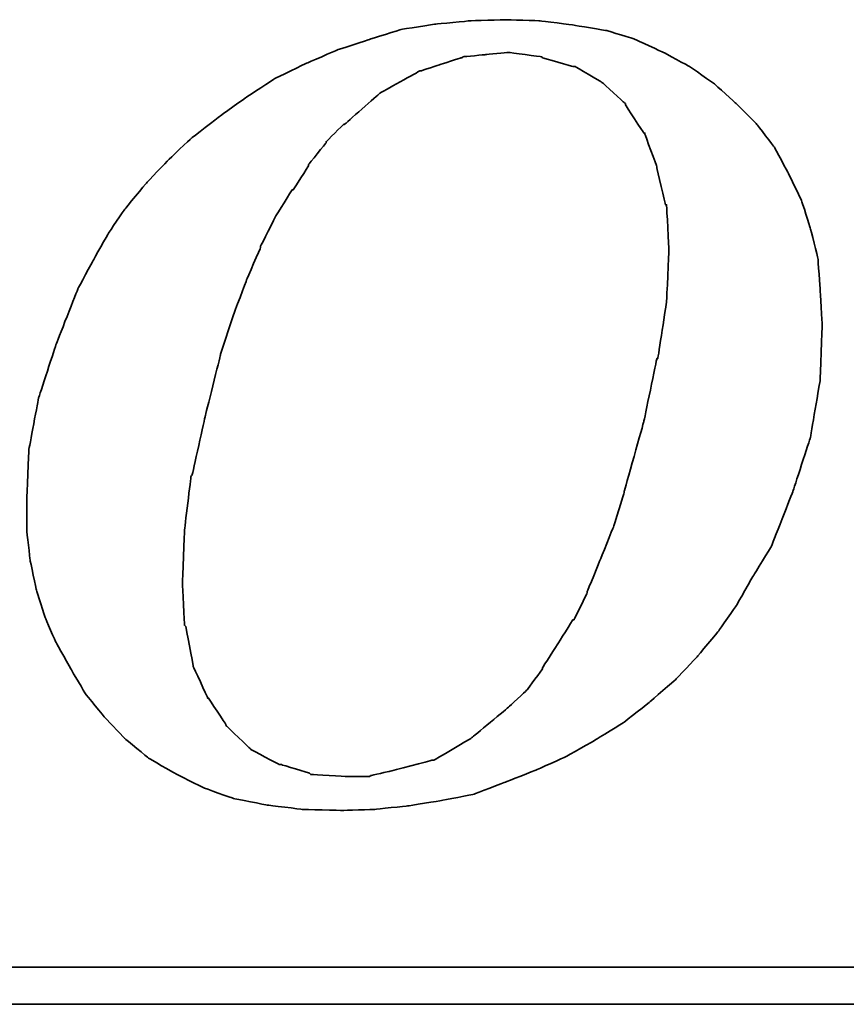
# Model space of a CAD drawing. Header units: millimetres. Extents: x -24 to 264, y 297 to 404.
# Tile 43 of 48: x 210.6 to 212.52, y 330.88 to 333.16. Entities that reach past the tile are written whole.
import ezdxf

# ---------------------------------------------------------------- set-up
doc = ezdxf.new("R2010")
doc.units = ezdxf.units.MM
doc.layers.add('DIM', color=4, linetype='Continuous')
doc.layers.add('layer 1', color=7, linetype='Continuous')

# ---------------------------------------------------------------- blocks, each defined once
blk = doc.blocks.new('TBI MOTION logo(完整正式版)')
at = {"layer": 'layer 1', "color": 22, "lineweight": 35}
for points, knots in [([(35.79625, -6.98375), (35.79625, -6.98375), (36.23125, -7.43875), (36.23125, -7.43875), (36.23125, -7.43875), (36.23125, -7.43875), (36.75625, -7.87125), (36.75625, -7.87125), (36.75625, -7.87125), (36.75625, -7.87125), (37.33125, -8.20375), (37.33125, -8.20375), (37.33125, -8.20375), (37.33125, -8.20375), (37.95625, -8.51875), (37.95625, -8.51875), (37.95625, -8.51875), (37.95625, -8.51875), (38.62625, -8.75875), (38.62625, -8.75875), (38.62625, -8.75875), (38.62625, -8.75875), (39.37125, -8.90375), (39.37125, -8.90375), (39.37125, -8.90375), (39.37125, -8.90375), (40.14125, -8.99875), (40.14125, -8.99875), (40.14125, -8.99875), (40.14125, -8.99875), (41.02625, -9.02375), (41.02625, -9.02375), (41.02625, -9.02375), (41.02625, -9.02375), (41.74625, -8.99875), (41.74625, -8.99875), (41.74625, -8.99875), (41.74625, -8.99875), (42.46625, -8.92375), (42.46625, -8.92375), (42.46625, -8.92375), (42.46625, -8.92375), (43.21125, -8.80625), (43.21125, -8.80625), (43.21125, -8.80625), (43.21125, -8.80625), (43.93125, -8.66375), (43.93125, -8.66375), (43.93125, -8.66375), (43.93125, -8.66375), (44.62625, -8.39875), (44.62625, -8.39875), (44.62625, -8.39875), (44.62625, -8.39875), (45.29625, -8.13375), (45.29625, -8.13375), (45.29625, -8.13375), (45.29625, -8.13375), (45.94625, -7.84375), (45.94625, -7.84375), (45.94625, -7.84375), (45.94625, -7.84375), (46.61625, -7.46375), (46.61625, -7.46375), (46.61625, -7.46375), (46.61625, -7.46375), (47.24125, -7.07875), (47.24125, -7.07875), (47.24125, -7.07875), (47.24125, -7.07875), (47.81625, -6.62375), (47.81625, -6.62375), (47.81625, -6.62375), (47.81625, -6.62375), (48.36875, -6.14375), (48.36875, -6.14375), (48.36875, -6.14375), (48.36875, -6.14375), (48.84625, -5.64125), (48.84625, -5.64125), (48.84625, -5.64125), (48.84625, -5.64125), (49.32625, -5.06375), (49.32625, -5.06375), (49.32625, -5.06375), (49.32625, -5.06375), (49.71125, -4.51374), (49.71125, -4.51374), (49.71125, -4.51374), (49.71125, -4.51374), (50.09625, -3.83874), (50.09625, -3.83874), (50.09625, -3.83874), (50.09625, -3.83874), (50.48125, -3.21374), (50.48125, -3.21374), (50.48125, -3.21374), (50.48125, -3.21374), (50.96125, -1.99125), (50.96125, -1.99125), (50.96125, -1.99125), (50.96125, -1.99125), (51.34375, -0.81875), (51.34375, -0.81875), (51.34375, -0.81875), (51.34375, -0.81875), (51.56125, 0.45624), (51.56125, 0.45624), (51.56125, 0.45624), (51.56125, 0.45624), (51.60625, 1.67624), (51.60625, 1.67624), (51.60625, 1.67624), (51.60625, 1.67624), (51.56125, 2.44625), (51.56125, 2.44625), (51.56125, 2.44625), (51.56125, 2.44625), (51.51125, 3.14125), (51.51125, 3.14125), (51.51125, 3.14125), (51.51125, 3.14125), (51.34375, 3.81125), (51.34375, 3.81125), (51.34375, 3.81125), (51.34375, 3.81125), (51.15125, 4.41125), (51.15125, 4.41125), (51.15125, 4.41125), (51.15125, 4.41125), (50.86125, 5.01125), (50.86125, 5.01125), (50.86125, 5.01125), (50.86125, 5.01125), (50.55125, 5.58875), (50.55125, 5.58875), (50.55125, 5.58875), (50.55125, 5.58875), (50.16625, 6.09125), (50.16625, 6.09125), (50.16625, 6.09125), (50.16625, 6.09125), (49.71125, 6.54875), (49.71125, 6.54875), (49.71125, 6.54875), (49.71125, 6.54875), (49.23125, 6.98125), (49.23125, 6.98125), (49.23125, 6.98125), (49.23125, 6.98125), (48.67875, 7.36625), (48.67875, 7.36625), (48.67875, 7.36625), (48.67875, 7.36625), (48.10375, 7.67625), (48.10375, 7.67625), (48.10375, 7.67625), (48.10375, 7.67625), (47.48125, 7.96375), (47.48125, 7.96375), (47.48125, 7.96375), (47.48125, 7.96375), (46.85625, 8.15625), (46.85625, 8.15625), (46.85625, 8.15625), (46.85625, 8.15625), (46.13625, 8.27624), (46.13625, 8.27624), (46.13625, 8.27624), (46.13625, 8.27624), (45.39125, 8.37125), (45.39125, 8.37125), (45.39125, 8.37125), (45.39125, 8.37125), (44.62625, 8.39624), (44.62625, 8.39624), (44.62625, 8.39624), (44.62625, 8.39624), (43.83625, 8.37125), (43.83625, 8.37125), (43.83625, 8.37125), (43.83625, 8.37125), (43.09125, 8.30125), (43.09125, 8.30125), (43.09125, 8.30125), (43.09125, 8.30125), (42.32125, 8.18125), (42.32125, 8.18125), (42.32125, 8.18125), (42.32125, 8.18125), (41.62875, 7.96375), (41.62875, 7.96375), (41.62875, 7.96375), (41.62875, 7.96375), (40.90625, 7.72625), (40.90625, 7.72625), (40.90625, 7.72625), (40.90625, 7.72625), (40.23624, 7.43625), (40.23624, 7.43625), (40.23624, 7.43625), (40.23624, 7.43625), (39.54124, 7.10125), (39.54124, 7.10125), (39.54124, 7.10125), (39.54124, 7.10125), (38.91625, 6.69125), (38.91625, 6.69125), (38.91625, 6.69125), (38.91625, 6.69125), (38.31625, 6.26125), (38.31625, 6.26125), (38.31625, 6.26125), (38.31625, 6.26125), (37.69125, 5.78125), (37.69125, 5.78125), (37.69125, 5.78125), (37.69125, 5.78125), (37.18625, 5.30125), (37.18625, 5.30125), (37.18625, 5.30125), (37.18625, 5.30125), (36.70625, 4.79624), (36.70625, 4.79624), (36.70625, 4.79624), (36.70625, 4.79624), (36.23125, 4.22125), (36.23125, 4.22125), (36.23125, 4.22125), (36.23125, 4.22125), (35.87124, 3.69375), (35.87124, 3.69375), (35.87124, 3.69375), (35.87124, 3.69375), (35.53125, 3.09125), (35.53125, 3.09125), (35.53125, 3.09125), (35.53125, 3.09125), (35.19875, 2.47125), (35.19875, 2.47125), (35.19875, 2.47125), (35.19875, 2.47125), (34.71625, 1.24625), (34.71625, 1.24625), (34.71625, 1.24625), (34.71625, 1.24625), (34.33125, 0.06874), (34.33125, 0.06874), (34.33125, 0.06874), (34.33125, 0.06874), (34.11625, -1.07875), (34.11625, -1.07875), (34.11625, -1.07875), (34.11625, -1.07875), (34.07125, -2.15875), (34.07125, -2.15875), (34.07125, -2.15875), (34.07125, -2.15875), (34.07125, -2.85375), (34.07125, -2.85375), (34.07125, -2.85375), (34.07125, -2.85375), (34.14125, -3.50375), (34.14125, -3.50375), (34.14125, -3.50375), (34.14125, -3.50375), (34.28625, -4.17375), (34.28625, -4.17375), (34.28625, -4.17375), (34.28625, -4.17375), (34.47625, -4.77624), (34.47625, -4.77624), (34.47625, -4.77624), (34.47625, -4.77624), (34.71625, -5.32625), (34.71625, -5.32625), (34.71625, -5.32625), (34.71625, -5.32625), (35.05375, -5.92875), (35.05375, -5.92875), (35.05375, -5.92875), (35.05375, -5.92875), (35.36375, -6.45375), (35.36375, -6.45375), (35.36375, -6.45375), (35.36375, -6.45375), (35.79625, -6.98375), (35.79625, -6.98375)], [0, 0, 0, 0, 0.01388889, 0.01388889, 0.01388889, 0.0138889, 0.02777778, 0.02777778, 0.02777778, 0.02777779, 0.04166667, 0.04166667, 0.04166667, 0.04166668, 0.05555556, 0.05555556, 0.05555556, 0.05555557, 0.06944444, 0.06944444, 0.06944444, 0.06944445, 0.08333333, 0.08333333, 0.08333333, 0.08333334, 0.09722222, 0.09722222, 0.09722222, 0.09722223, 0.11111111, 0.11111111, 0.11111111, 0.11111112, 0.125, 0.125, 0.125, 0.12500001, 0.13888889, 0.13888889, 0.13888889, 0.1388889, 0.15277778, 0.15277778, 0.15277778, 0.15277779, 0.16666667, 0.16666667, 0.16666667, 0.16666668, 0.18055556, 0.18055556, 0.18055556, 0.18055557, 0.19444444, 0.19444444, 0.19444444, 0.19444445, 0.20833333, 0.20833333, 0.20833333, 0.20833334, 0.22222222, 0.22222222, 0.22222222, 0.22222223, 0.23611111, 0.23611111, 0.23611111, 0.23611112, 0.25, 0.25, 0.25, 0.25000001, 0.26388889, 0.26388889, 0.26388889, 0.2638889, 0.27777778, 0.27777778, 0.27777778, 0.27777779, 0.29166667, 0.29166667, 0.29166667, 0.29166668, 0.30555556, 0.30555556, 0.30555556, 0.30555557, 0.31944444, 0.31944444, 0.31944444, 0.31944445, 0.33333333, 0.33333333, 0.33333333, 0.33333334, 0.34722222, 0.34722222, 0.34722222, 0.34722223, 0.36111111, 0.36111111, 0.36111111, 0.36111112, 0.375, 0.375, 0.375, 0.37500001, 0.38888889, 0.38888889, 0.38888889, 0.3888889, 0.40277778, 0.40277778, 0.40277778, 0.40277779, 0.41666667, 0.41666667, 0.41666667, 0.41666668, 0.43055556, 0.43055556, 0.43055556, 0.43055557, 0.44444444, 0.44444444, 0.44444444, 0.44444445, 0.45833333, 0.45833333, 0.45833333, 0.45833334, 0.47222222, 0.47222222, 0.47222222, 0.47222223, 0.48611111, 0.48611111, 0.48611111, 0.48611112, 0.5, 0.5, 0.5, 0.50000001, 0.51388889, 0.51388889, 0.51388889, 0.5138889, 0.52777778, 0.52777778, 0.52777778, 0.52777779, 0.54166667, 0.54166667, 0.54166667, 0.54166668, 0.55555556, 0.55555556, 0.55555556, 0.55555557, 0.56944444, 0.56944444, 0.56944444, 0.56944445, 0.58333333, 0.58333333, 0.58333333, 0.58333334, 0.59722222, 0.59722222, 0.59722222, 0.59722223, 0.61111111, 0.61111111, 0.61111111, 0.61111112, 0.625, 0.625, 0.625, 0.62500001, 0.63888889, 0.63888889, 0.63888889, 0.6388889, 0.65277778, 0.65277778, 0.65277778, 0.65277779, 0.66666667, 0.66666667, 0.66666667, 0.66666668, 0.68055556, 0.68055556, 0.68055556, 0.68055557, 0.69444444, 0.69444444, 0.69444444, 0.69444445, 0.70833333, 0.70833333, 0.70833333, 0.70833334, 0.72222222, 0.72222222, 0.72222222, 0.72222223, 0.73611111, 0.73611111, 0.73611111, 0.73611112, 0.75, 0.75, 0.75, 0.75000001, 0.76388889, 0.76388889, 0.76388889, 0.7638889, 0.77777778, 0.77777778, 0.77777778, 0.77777779, 0.79166667, 0.79166667, 0.79166667, 0.79166668, 0.80555556, 0.80555556, 0.80555556, 0.80555557, 0.81944444, 0.81944444, 0.81944444, 0.81944445, 0.83333333, 0.83333333, 0.83333333, 0.83333334, 0.84722222, 0.84722222, 0.84722222, 0.84722223, 0.86111111, 0.86111111, 0.86111111, 0.86111112, 0.875, 0.875, 0.875, 0.87500001, 0.88888889, 0.88888889, 0.88888889, 0.8888889, 0.90277778, 0.90277778, 0.90277778, 0.90277779, 0.91666667, 0.91666667, 0.91666667, 0.91666668, 0.93055556, 0.93055556, 0.93055556, 0.93055557, 0.94444444, 0.94444444, 0.94444444, 0.94444445, 0.95833333, 0.95833333, 0.95833333, 0.95833334, 0.97222222, 0.97222222, 0.97222222, 0.97222223, 0.98611111, 0.98611111, 0.98611111, 0.98611112, 1, 1, 1, 1]), ([(38.33875, 1.03124), (38.33875, 1.03124), (38.62625, 1.89625), (38.62625, 1.89625), (38.62625, 1.89625), (38.62625, 1.89625), (38.91625, 2.66375), (38.91625, 2.66375), (38.91625, 2.66375), (38.91625, 2.66375), (39.22625, 3.38125), (39.22625, 3.38125), (39.22625, 3.38125), (39.22625, 3.38125), (39.22625, 3.40624), (39.22625, 3.40624), (39.22625, 3.40624), (39.22625, 3.40624), (39.56124, 4.07624), (39.56124, 4.07624), (39.56124, 4.07624), (39.56124, 4.07624), (39.92125, 4.65125), (39.92125, 4.65125), (39.92125, 4.65125), (39.92125, 4.65125), (39.94625, 4.65125), (39.94625, 4.65125), (39.94625, 4.65125), (39.94625, 4.65125), (40.28125, 5.17875), (40.28125, 5.17875), (40.28125, 5.17875), (40.28125, 5.17875), (40.28125, 5.20375), (40.28125, 5.20375), (40.28125, 5.20375), (40.28125, 5.20375), (40.66875, 5.68625), (40.66875, 5.68625), (40.66875, 5.68625), (40.66875, 5.68625), (40.66875, 5.70625), (40.66875, 5.70625), (40.66875, 5.70625), (40.66875, 5.70625), (41.05124, 6.09125), (41.05124, 6.09125), (41.05124, 6.09125), (41.05124, 6.09125), (41.07625, 6.09125), (41.07625, 6.09125), (41.07625, 6.09125), (41.07625, 6.09125), (41.84125, 6.76625), (41.84125, 6.76625), (41.84125, 6.76625), (41.84125, 6.76625), (41.86625, 6.78625), (41.86625, 6.78625), (41.86625, 6.78625), (41.86625, 6.78625), (42.73125, 7.26624), (42.73125, 7.26624), (42.73125, 7.26624), (42.73125, 7.26624), (42.75625, 7.26624), (42.75625, 7.26624), (42.75625, 7.26624), (42.75625, 7.26624), (43.18625, 7.41125), (43.18625, 7.41125), (43.18625, 7.41125), (43.18625, 7.41125), (43.64125, 7.55625), (43.64125, 7.55625), (43.64125, 7.55625), (43.64125, 7.55625), (43.66625, 7.55625), (43.66625, 7.55625), (43.66625, 7.55625), (43.66625, 7.55625), (43.69125, 7.58124), (43.69125, 7.58124), (43.69125, 7.58124), (43.69125, 7.58124), (44.19125, 7.62625), (44.19125, 7.62625), (44.19125, 7.62625), (44.19125, 7.62625), (44.67125, 7.67625), (44.67125, 7.67625), (44.67125, 7.67625), (44.67125, 7.67625), (44.69625, 7.67625), (44.69625, 7.67625), (44.69625, 7.67625), (44.69625, 7.67625), (45.41875, 7.58124), (45.41875, 7.58124), (45.41875, 7.58124), (45.41875, 7.58124), (45.44125, 7.55625), (45.44125, 7.55625), (45.44125, 7.55625), (45.44125, 7.55625), (46.11125, 7.36625), (46.11125, 7.36625), (46.11125, 7.36625), (46.11125, 7.36625), (46.13625, 7.36625), (46.13625, 7.36625), (46.13625, 7.36625), (46.13625, 7.36625), (46.15875, 7.36625), (46.15875, 7.36625), (46.15875, 7.36625), (46.15875, 7.36625), (46.73625, 7.02624), (46.73625, 7.02624), (46.73625, 7.02624), (46.73625, 7.02624), (46.76125, 7.00624), (46.76125, 7.00624), (46.76125, 7.00624), (46.76125, 7.00624), (47.24125, 6.57124), (47.24125, 6.57124), (47.24125, 6.57124), (47.24125, 6.57124), (47.26625, 6.54875), (47.26625, 6.54875), (47.26625, 6.54875), (47.26625, 6.54875), (47.26625, 6.52375), (47.26625, 6.52375), (47.26625, 6.52375), (47.26625, 6.52375), (47.67375, 5.89875), (47.67375, 5.89875), (47.67375, 5.89875), (47.67375, 5.89875), (47.69625, 5.89875), (47.69625, 5.89875), (47.69625, 5.89875), (47.69625, 5.89875), (47.69625, 5.87625), (47.69625, 5.87625), (47.69625, 5.87625), (47.69625, 5.87625), (47.96125, 5.15625), (47.96125, 5.15625), (47.96125, 5.15625), (47.96125, 5.15625), (47.96125, 5.13125), (47.96125, 5.13125), (47.96125, 5.13125), (47.96125, 5.13125), (48.15125, 4.31875), (48.15125, 4.31875), (48.15125, 4.31875), (48.15125, 4.31875), (48.17625, 4.31875), (48.17625, 4.31875), (48.17625, 4.31875), (48.17625, 4.31875), (48.17625, 4.29125), (48.17625, 4.29125), (48.17625, 4.29125), (48.17625, 4.29125), (48.22625, 3.33125), (48.22625, 3.33125), (48.22625, 3.33125), (48.22625, 3.33125), (48.22625, 3.30875), (48.22625, 3.30875), (48.22625, 3.30875), (48.22625, 3.30875), (48.17625, 2.20624), (48.17625, 2.20624), (48.17625, 2.20624), (48.17625, 2.20624), (48.17625, 2.18124), (48.17625, 2.18124), (48.17625, 2.18124), (48.17625, 2.18124), (47.98375, 0.93624), (47.98375, 0.93624), (47.98375, 0.93624), (47.98375, 0.93624), (47.96125, 0.93624), (47.96125, 0.93624), (47.96125, 0.93624), (47.96125, 0.93624), (47.67375, -0.45874), (47.67375, -0.45874), (47.67375, -0.45874), (47.67375, -0.45874), (47.24125, -1.99125), (47.24125, -1.99125), (47.24125, -1.99125), (47.24125, -1.99125), (47.24125, -2.01874), (47.24125, -2.01874), (47.24125, -2.01874), (47.24125, -2.01874), (47.00125, -2.78375), (47.00125, -2.78375), (47.00125, -2.78375), (47.00125, -2.78375), (46.71125, -3.50375), (46.71125, -3.50375), (46.71125, -3.50375), (46.71125, -3.50375), (46.42625, -4.19875), (46.42625, -4.19875), (46.42625, -4.19875), (46.42625, -4.19875), (46.42625, -4.22375), (46.42625, -4.22375), (46.42625, -4.22375), (46.42625, -4.22375), (46.13625, -4.82374), (46.13625, -4.82374), (46.13625, -4.82374), (46.13625, -4.82374), (46.11125, -4.82374), (46.11125, -4.82374), (46.11125, -4.82374), (46.11125, -4.82374), (45.77625, -5.35125), (45.77625, -5.35125), (45.77625, -5.35125), (45.77625, -5.35125), (45.44125, -5.87875), (45.44125, -5.87875), (45.44125, -5.87875), (45.44125, -5.87875), (45.44125, -5.90375), (45.44125, -5.90375), (45.44125, -5.90375), (45.44125, -5.90375), (45.10625, -6.35875), (45.10625, -6.35875), (45.10625, -6.35875), (45.10625, -6.35875), (45.08125, -6.38375), (45.08125, -6.38375), (45.08125, -6.38375), (45.08125, -6.38375), (44.69625, -6.74375), (44.69625, -6.74375), (44.69625, -6.74375), (44.69625, -6.74375), (43.88375, -7.41625), (43.88375, -7.41625), (43.88375, -7.41625), (43.88375, -7.41625), (43.85625, -7.43875), (43.85625, -7.43875), (43.85625, -7.43875), (43.85625, -7.43875), (43.04125, -7.91875), (43.04125, -7.91875), (43.04125, -7.91875), (43.04125, -7.91875), (43.01625, -7.91875), (43.01625, -7.91875), (43.01625, -7.91875), (43.01625, -7.91875), (42.99625, -7.91875), (42.99625, -7.91875), (42.99625, -7.91875), (42.99625, -7.91875), (42.08125, -8.15875), (42.08125, -8.15875), (42.08125, -8.15875), (42.08125, -8.15875), (41.65125, -8.25625), (41.65125, -8.25625), (41.65125, -8.25625), (41.65125, -8.25625), (41.62875, -8.27875), (41.62875, -8.27875), (41.62875, -8.27875), (41.62875, -8.27875), (41.60125, -8.27875), (41.60125, -8.27875), (41.60125, -8.27875), (41.60125, -8.27875), (41.12125, -8.27875), (41.12125, -8.27875), (41.12125, -8.27875), (41.12125, -8.27875), (40.35624, -8.23125), (40.35624, -8.23125), (40.35624, -8.23125), (40.35624, -8.23125), (40.33125, -8.23125), (40.33125, -8.23125), (40.33125, -8.23125), (40.33125, -8.23125), (40.30625, -8.20375), (40.30625, -8.20375), (40.30625, -8.20375), (40.30625, -8.20375), (39.68375, -8.01375), (39.68375, -8.01375), (39.68375, -8.01375), (39.68375, -8.01375), (39.66124, -8.01375), (39.66124, -8.01375), (39.66124, -8.01375), (39.66124, -8.01375), (39.63625, -8.01375), (39.63625, -8.01375), (39.63625, -8.01375), (39.63625, -8.01375), (39.01125, -7.67875), (39.01125, -7.67875), (39.01125, -7.67875), (39.01125, -7.67875), (38.98875, -7.65375), (38.98875, -7.65375), (38.98875, -7.65375), (38.98875, -7.65375), (38.48625, -7.17375), (38.48625, -7.17375), (38.48625, -7.17375), (38.48625, -7.17375), (38.45875, -7.14875), (38.45875, -7.14875), (38.45875, -7.14875), (38.45875, -7.14875), (38.45875, -7.12875), (38.45875, -7.12875), (38.45875, -7.12875), (38.45875, -7.12875), (38.07625, -6.54875), (38.07625, -6.54875), (38.07625, -6.54875), (38.07625, -6.54875), (38.05125, -6.54875), (38.05125, -6.54875), (38.05125, -6.54875), (38.05125, -6.54875), (38.05125, -6.52875), (38.05125, -6.52875), (38.05125, -6.52875), (38.05125, -6.52875), (37.74125, -5.85375), (37.74125, -5.85375), (37.74125, -5.85375), (37.74125, -5.85375), (37.74125, -5.82875), (37.74125, -5.82875), (37.74125, -5.82875), (37.74125, -5.82875), (37.57375, -4.96875), (37.57375, -4.96875), (37.57375, -4.96875), (37.57375, -4.96875), (37.54625, -4.94375), (37.54625, -4.94375), (37.54625, -4.94375), (37.54625, -4.94375), (37.50125, -4.03375), (37.50125, -4.03375), (37.50125, -4.03375), (37.50125, -4.03375), (37.50125, -4.00875), (37.50125, -4.00875), (37.50125, -4.00875), (37.50125, -4.00875), (37.54625, -2.85375), (37.54625, -2.85375), (37.54625, -2.85375), (37.54625, -2.85375), (37.69125, -1.65875), (37.69125, -1.65875), (37.69125, -1.65875), (37.69125, -1.65875), (37.71624, -1.63375), (37.71624, -1.63375), (37.71624, -1.63375), (37.71624, -1.63375), (38.00375, -0.33875), (38.00375, -0.33875), (38.00375, -0.33875), (38.00375, -0.33875), (38.33875, 1.00624), (38.33875, 1.00624), (38.33875, 1.00624), (38.33875, 1.00624), (38.33875, 1.03124), (38.33875, 1.03124)], [0, 0, 0, 0, 0.01010101, 0.01010101, 0.01010101, 0.01010102, 0.02020202, 0.02020202, 0.02020202, 0.02020203, 0.03030303, 0.03030303, 0.03030303, 0.03030304, 0.04040404, 0.04040404, 0.04040404, 0.04040405, 0.05050505, 0.05050505, 0.05050505, 0.05050506, 0.06060606, 0.06060606, 0.06060606, 0.06060607, 0.07070707, 0.07070707, 0.07070707, 0.07070708, 0.08080808, 0.08080808, 0.08080808, 0.08080809, 0.09090909, 0.09090909, 0.09090909, 0.0909091, 0.1010101, 0.1010101, 0.1010101, 0.10101011, 0.11111111, 0.11111111, 0.11111111, 0.11111112, 0.12121212, 0.12121212, 0.12121212, 0.12121213, 0.13131313, 0.13131313, 0.13131313, 0.13131314, 0.14141414, 0.14141414, 0.14141414, 0.14141415, 0.15151515, 0.15151515, 0.15151515, 0.15151516, 0.16161616, 0.16161616, 0.16161616, 0.16161617, 0.17171717, 0.17171717, 0.17171717, 0.17171718, 0.18181818, 0.18181818, 0.18181818, 0.18181819, 0.19191919, 0.19191919, 0.19191919, 0.1919192, 0.2020202, 0.2020202, 0.2020202, 0.20202021, 0.21212121, 0.21212121, 0.21212121, 0.21212122, 0.22222222, 0.22222222, 0.22222222, 0.22222223, 0.23232323, 0.23232323, 0.23232323, 0.23232324, 0.24242424, 0.24242424, 0.24242424, 0.24242425, 0.25252525, 0.25252525, 0.25252525, 0.25252526, 0.26262626, 0.26262626, 0.26262626, 0.26262627, 0.27272727, 0.27272727, 0.27272727, 0.27272728, 0.28282828, 0.28282828, 0.28282828, 0.28282829, 0.29292929, 0.29292929, 0.29292929, 0.2929293, 0.3030303, 0.3030303, 0.3030303, 0.30303031, 0.31313131, 0.31313131, 0.31313131, 0.31313132, 0.32323232, 0.32323232, 0.32323232, 0.32323233, 0.33333333, 0.33333333, 0.33333333, 0.33333334, 0.34343434, 0.34343434, 0.34343434, 0.34343435, 0.35353535, 0.35353535, 0.35353535, 0.35353536, 0.36363636, 0.36363636, 0.36363636, 0.36363637, 0.37373737, 0.37373737, 0.37373737, 0.37373738, 0.38383838, 0.38383838, 0.38383838, 0.38383839, 0.39393939, 0.39393939, 0.39393939, 0.3939394, 0.4040404, 0.4040404, 0.4040404, 0.40404041, 0.41414141, 0.41414141, 0.41414141, 0.41414142, 0.42424242, 0.42424242, 0.42424242, 0.42424243, 0.43434343, 0.43434343, 0.43434343, 0.43434344, 0.44444444, 0.44444444, 0.44444444, 0.44444445, 0.45454545, 0.45454545, 0.45454545, 0.45454546, 0.46464646, 0.46464646, 0.46464646, 0.46464647, 0.47474747, 0.47474747, 0.47474747, 0.47474748, 0.48484848, 0.48484848, 0.48484848, 0.48484849, 0.49494949, 0.49494949, 0.49494949, 0.4949495, 0.50505051, 0.50505051, 0.50505051, 0.50505052, 0.51515152, 0.51515152, 0.51515152, 0.51515153, 0.52525253, 0.52525253, 0.52525253, 0.52525254, 0.53535354, 0.53535354, 0.53535354, 0.53535355, 0.54545455, 0.54545455, 0.54545455, 0.54545456, 0.55555556, 0.55555556, 0.55555556, 0.55555557, 0.56565657, 0.56565657, 0.56565657, 0.56565658, 0.57575758, 0.57575758, 0.57575758, 0.57575759, 0.58585859, 0.58585859, 0.58585859, 0.5858586, 0.5959596, 0.5959596, 0.5959596, 0.59595961, 0.60606061, 0.60606061, 0.60606061, 0.60606062, 0.61616162, 0.61616162, 0.61616162, 0.61616163, 0.62626263, 0.62626263, 0.62626263, 0.62626264, 0.63636364, 0.63636364, 0.63636364, 0.63636365, 0.64646465, 0.64646465, 0.64646465, 0.64646466, 0.65656566, 0.65656566, 0.65656566, 0.65656567, 0.66666667, 0.66666667, 0.66666667, 0.66666668, 0.67676768, 0.67676768, 0.67676768, 0.67676769, 0.68686869, 0.68686869, 0.68686869, 0.6868687, 0.6969697, 0.6969697, 0.6969697, 0.69696971, 0.70707071, 0.70707071, 0.70707071, 0.70707072, 0.71717172, 0.71717172, 0.71717172, 0.71717173, 0.72727273, 0.72727273, 0.72727273, 0.72727274, 0.73737374, 0.73737374, 0.73737374, 0.73737375, 0.74747475, 0.74747475, 0.74747475, 0.74747476, 0.75757576, 0.75757576, 0.75757576, 0.75757577, 0.76767677, 0.76767677, 0.76767677, 0.76767678, 0.77777778, 0.77777778, 0.77777778, 0.77777779, 0.78787879, 0.78787879, 0.78787879, 0.7878788, 0.7979798, 0.7979798, 0.7979798, 0.79797981, 0.80808081, 0.80808081, 0.80808081, 0.80808082, 0.81818182, 0.81818182, 0.81818182, 0.81818183, 0.82828283, 0.82828283, 0.82828283, 0.82828284, 0.83838384, 0.83838384, 0.83838384, 0.83838385, 0.84848485, 0.84848485, 0.84848485, 0.84848486, 0.85858586, 0.85858586, 0.85858586, 0.85858587, 0.86868687, 0.86868687, 0.86868687, 0.86868688, 0.87878788, 0.87878788, 0.87878788, 0.87878789, 0.88888889, 0.88888889, 0.88888889, 0.8888889, 0.8989899, 0.8989899, 0.8989899, 0.89898991, 0.90909091, 0.90909091, 0.90909091, 0.90909092, 0.91919192, 0.91919192, 0.91919192, 0.91919193, 0.92929293, 0.92929293, 0.92929293, 0.92929294, 0.93939394, 0.93939394, 0.93939394, 0.93939395, 0.94949495, 0.94949495, 0.94949495, 0.94949496, 0.95959596, 0.95959596, 0.95959596, 0.95959597, 0.96969697, 0.96969697, 0.96969697, 0.96969698, 0.97979798, 0.97979798, 0.97979798, 0.97979799, 0.98989899, 0.98989899, 0.98989899, 0.989899, 1, 1, 1, 1]), ([(75.90875, -9.47875), (75.90875, -9.47875), (75.90875, -12.28625), (75.90875, -12.28625), (75.90875, -12.28625), (75.90875, -12.28625), (75.90875, -12.47875), (75.90875, -12.47875), (75.90875, -12.47875), (75.90875, -12.47875), (75.71625, -12.47875), (75.71625, -12.47875), (75.71625, -12.47875), (75.71625, -12.47875), (-88.32875, -12.47875), (-88.32875, -12.47875), (-88.32875, -12.47875), (-88.32875, -12.47875), (-88.32875, -13.29375), (-88.32875, -13.29375), (-88.32875, -13.29375), (-88.32875, -13.29375), (82.89125, -13.29375), (82.89125, -13.29375), (82.89125, -13.29375), (82.89125, -13.29375), (75.90875, -9.47875), (75.90875, -9.47875)], [0, 0, 0, 0, 0.14285714, 0.14285714, 0.14285714, 0.14285715, 0.28571429, 0.28571429, 0.28571429, 0.2857143, 0.42857143, 0.42857143, 0.42857143, 0.42857144, 0.57142857, 0.57142857, 0.57142857, 0.57142858, 0.71428571, 0.71428571, 0.71428571, 0.71428572, 0.85714286, 0.85714286, 0.85714286, 0.85714287, 1, 1, 1, 1])]:
    blk.add_open_spline(points, degree=3, knots=knots, dxfattribs=at)

msp = doc.modelspace()

# ---------------------------------------------------------------- block references
at = {"layer": 'DIM', "color": 0, "xscale": 0.1054262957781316, "yscale": 0.1054262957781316, "zscale": 0.1054262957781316}
msp.add_blockref('TBI MOTION logo(完整正式版)', (207.0242, 332.2775), dxfattribs=at)

doc.saveas('drawing.dxf')
